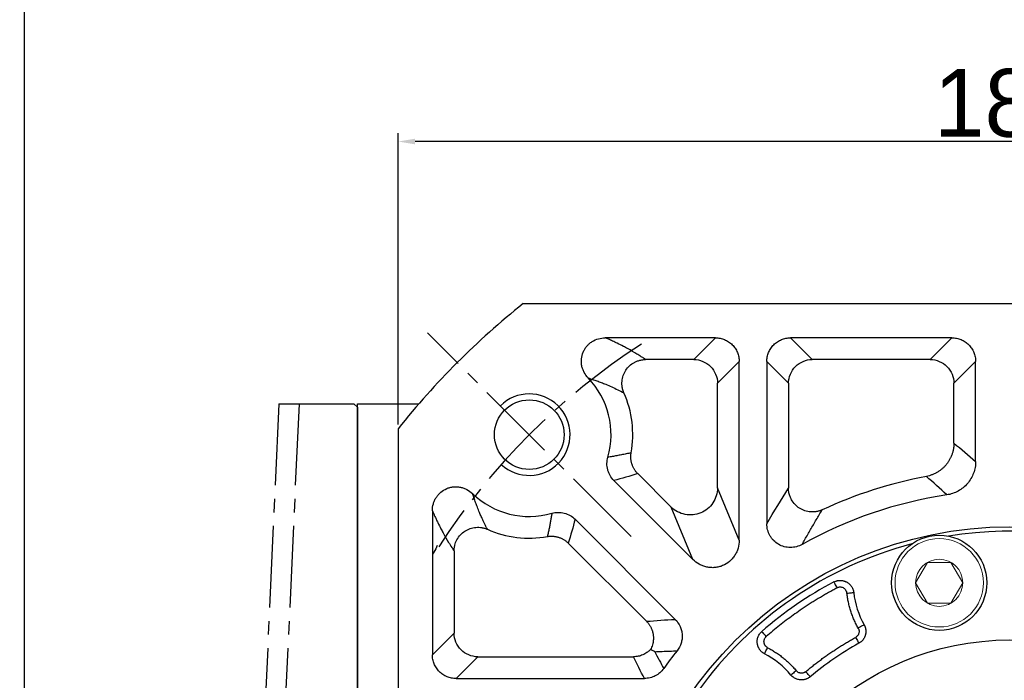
# Model space of a CAD drawing. Header units: millimetres. Extents: x 0 to 1244, y 0 to 880.
# Tile 5 of 14: x 73 to 218, y 496 to 594. Entities that reach past the tile are written whole.
import ezdxf

# ---------------------------------------------------------------- set-up
doc = ezdxf.new("R2010")
doc.units = ezdxf.units.MM
doc.linetypes.add('点画线', pattern=[18, 12, -2, 2, -2])
doc.layers.add('7中心线层', color=7, linetype='点画线')
doc.layers.add('标注线', color=7, linetype='Continuous')
for name, color, linetype, lineweight in [('图框_外框线', 7, 'Continuous', 18), ('尺寸线层', 3, 'Continuous', 18), ('粗实线', 7, 'Continuous', 40), ('细实线', 211, 'Continuous', 18)]:
    doc.layers.add(name, color=color, linetype=linetype, lineweight=lineweight)
doc.styles.add('工程字', font='gbenor.shx', dxfattribs={"bigfont": 'gbcbig.shx'})
doc.dimstyles.new('ISO-25', dxfattribs={"dimtxt": 2.5, "dimasz": 2.5, "dimexe": 1.25, "dimexo": 0.625, "dimtad": 1, "dimtxsty": 'Standard', "dimcen": 2.5, "dimadec": 0, "dimazin": 0, "dimtfac": 1, "dimtmove": 0, "dimatfit": 3, "dimfxl": 1, "dimarcsym": 0})
doc.dimstyles.new('ISO-25-1', dxfattribs={"dimtxt": 13, "dimasz": 6.5, "dimexe": 1.25, "dimexo": 1, "dimgap": 2, "dimtad": 1, "dimtoh": 1, "dimtxsty": '工程字', "dimcen": 2, "dimadec": 0, "dimazin": 0, "dimtfac": 1, "dimtmove": 0, "dimatfit": 3, "dimfxl": 1, "dimarcsym": 0})

# ---------------------------------------------------------------- blocks, each defined once
blk = doc.blocks.new('*D12')
at = {"layer": 'Defpoints', "color": 0}
for p in [(294.93, 527.12), (143.25, 396.76)]:
    blk.add_point(p, dxfattribs=at)
at = {"layer": '尺寸线层', "color": 0, "lineweight": -2}
for p, q in [((219.09, 459.94), (219.09, 463.94)), ((217.09, 461.94), (221.09, 461.94)), ((107.79, 366.28), (138.32, 392.52)), ((76.53, 366.28), (107.79, 366.28))]:
    blk.add_line(p, q, dxfattribs=at)
at = {"layer": '尺寸线层', "color": 0}
blk.add_solid([(139.03, 391.7), (137.62, 393.34), (143.25, 396.76)], dxfattribs=at)
at = {"layer": '尺寸线层', "color": 0, "insert": (91.16, 374.78), "char_height": 13, "attachment_point": 5, "style": '工程字'}
blk.add_mtext('∅200', dxfattribs=at)
blk = doc.blocks.new('*D13')
at = {"layer": 'Defpoints', "color": 0}
for p in [(298.9, 544.73), (139.28, 379.14)]:
    blk.add_point(p, dxfattribs=at)
at = {"layer": '尺寸线层', "color": 0, "lineweight": -2}
for p, q in [((317.82, 564.36), (303.41, 549.41)), ((349.08, 564.36), (317.82, 564.36)), ((219.09, 459.94), (219.09, 463.94)), ((217.09, 461.94), (221.09, 461.94))]:
    blk.add_line(p, q, dxfattribs=at)
at = {"layer": '尺寸线层', "color": 0}
blk.add_solid([(302.63, 550.17), (304.19, 548.66), (298.9, 544.73)], dxfattribs=at)
at = {"layer": '尺寸线层', "color": 0, "lineweight": 25, "insert": (334.45, 572.86), "char_height": 13, "attachment_point": 5, "style": '工程字'}
blk.add_mtext('∅230{}{{\\H0.7x;}{}}', dxfattribs=at)
blk = doc.blocks.new('*D14')
at = {"layer": 'Defpoints', "color": 0}
for p in [(129.09, 575.8), (129.09, 533.53), (309.09, 533.53)]:
    blk.add_point(p, dxfattribs=at)
at = {"layer": '尺寸线层', "color": 0, "lineweight": -2}
for p, q in [((129.09, 534.15), (129.09, 577.05)), ((309.09, 534.15), (309.09, 577.05)), ((306.59, 575.8), (131.59, 575.8))]:
    blk.add_line(p, q, dxfattribs=at)
at = {"layer": '尺寸线层', "color": 0}
for points in [[(131.59, 576.21), (131.59, 575.38), (129.09, 575.8)], [(306.59, 575.38), (306.59, 576.21), (309.09, 575.8)]]:
    blk.add_solid(points, dxfattribs=at)
at = {"layer": '尺寸线层', "color": 0, "insert": (219.09, 581.42), "char_height": 10, "attachment_point": 5}
blk.add_mtext('180', dxfattribs=at)

msp = doc.modelspace()

# ---------------------------------------------------------------- linework, layer by layer
msp.add_open_spline([(134.8285, 516.3209), (134.7015, 516.0056), (134.4825, 515.5949), (134.195, 515.1813), (134.1244, 515.0852)], degree=3, knots=[0, 0, 0, 0, 0.126149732, 0.164350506, 0.164350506, 0.164350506, 0.164350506])
at = {"layer": '7中心线层'}
for p, q in [((163.3669, 517.6619), (133.391, 547.6378)), ((111.5444, 537.1901), (104.6262, 386.6875)), ((114.5098, 537.1901), (107.5917, 386.6875))]:
    msp.add_line(p, q, dxfattribs=at)
msp.add_arc((219.0897, 461.9391), 100, 122.832642, 147.167358, dxfattribs=at)
at = {"layer": '图框_外框线', "color": 3, "lineweight": 25}
msp.add_lwpolyline([(74.0507, 14.8101), (1229.2418, 14.8101), (1229.2418, 864.9123), (74.0507, 864.9123)], close=True, dxfattribs=at)
at = {"layer": '标注线'}
for p, q in [((111.5444, 537.1901), (122.5891, 537.1901)), ((122.5891, 537.1901), (123.0891, 536.6901)), ((123.0891, 461.9391), (123.0891, 537.1888)), ((123.0891, 537.1888), (132.1271, 537.1888)), ((123.0891, 536.6901), (123.0891, 461.9391))]:
    msp.add_line(p, q, dxfattribs=at)
at = {"layer": '粗实线', "color": 0, "lineweight": 30}
for p, q in [((147.5006, 551.9391), (290.6788, 551.9391)), ((129.0897, 533.5282), (129.0897, 390.35))]:
    msp.add_line(p, q, dxfattribs=at)
for centre, radius in [((148.379, 532.6498), 5.125), ((219.0897, 461.9391), 57.15), ((208.6941, 510.8465), 7), ((219.0897, 461.9391), 40.5)]:
    msp.add_circle(centre, radius, dxfattribs=at)
for radius, start, end in [(115, 128.49995, 141.50005), (56.5, 35.800973, 99.199034), (56.5, 104.800972, 144.199032)]:
    msp.add_arc((219.0897, 461.9391), radius, start, end, dxfattribs=at)
at = {"layer": '细实线', "color": 0, "lineweight": -3}
for p, q in [((175.7723, 546.9044), (159.5692, 546.9044)), ((175.7723, 546.9044), (172.5806, 543.7127)), ((210.5634, 546.9044), (186.8247, 546.9044)), ((186.8247, 546.9044), (190.0164, 543.7127)), ((210.5634, 546.9044), (207.3718, 543.7127)), ((172.5806, 543.7127), (165.4971, 543.7127)), ((179.2637, 543.4129), (176.0721, 540.2213)), ((179.2637, 517.1044), (179.2637, 543.4129)), ((183.3333, 543.4129), (183.3333, 519.545)), ((183.3333, 543.4129), (186.5249, 540.2213)), ((207.3718, 543.7127), (190.0164, 543.7127)), ((214.0549, 543.4129), (210.8633, 540.2213)), ((214.0549, 528.7137), (214.0549, 543.4129)), ((176.0721, 524.8097), (176.0721, 540.2213)), ((186.5249, 540.2213), (186.5249, 524.7552)), ((210.8633, 531.4077), (210.8633, 540.2213)), ((160.8304, 525.9044), (172.452, 514.2829)), ((164.3361, 526.9124), (169.2603, 521.9881)), ((179.2637, 517.1044), (176.0721, 524.8097)), ((172.452, 514.2829), (169.2603, 521.9881)), ((134.1244, 521.4596), (134.1244, 500.2565)), ((169.8534, 505.4694), (155.1244, 520.1984)), ((165.6257, 505.1834), (154.1164, 516.6927)), ((137.316, 515.5317), (137.316, 503.4482)), ((134.1244, 500.2565), (137.316, 503.4482)), ((137.6159, 496.765), (140.8075, 499.9567)), ((140.8075, 499.9567), (163.6991, 499.9567)), ((137.6159, 496.765), (165.3194, 496.765))]:
    msp.add_line(p, q, dxfattribs=at)
at = {"layer": '细实线'}
for points in [[(205.2291, 510.8465), (206.9612, 513.8465), (210.427, 513.8465), (212.1591, 510.8465)], [(205.2291, 510.8465), (206.9612, 507.8465), (210.427, 507.8465), (212.1591, 510.8465)]]:
    msp.add_lwpolyline(points, dxfattribs=at)
at = {"layer": '细实线', "color": 0, "lineweight": -3, "flags": 128}
for points in [[(193.1935, 510.9689), (193.2045, 510.948), (193.2325, 510.895), (193.2764, 510.812), (193.3345, 510.7019), (193.4048, 510.5689), (193.4845, 510.4179), (193.5708, 510.2546), (193.6604, 510.0849)], [(195.1206, 509.3135), (195.3102, 509.3349), (195.4928, 509.3556), (195.6618, 509.3747), (195.8109, 509.3915), (195.9346, 509.4055), (196.0284, 509.4161), (196.0888, 509.4229), (196.1137, 509.4257)], [(197.646, 504.6639), (197.6241, 504.6517), (197.5711, 504.622), (197.4887, 504.5759), (197.38, 504.5151), (197.2491, 504.4419), (197.1008, 504.3588), (196.9404, 504.2691), (196.7738, 504.1759)], [(183.2547, 502.9333), (183.1284, 503.0778), (183.0069, 503.2169), (182.8945, 503.3454), (182.7955, 503.4587), (182.7136, 503.5524), (182.6518, 503.6231), (182.6123, 503.6682), (182.5968, 503.6859)], [(196.387, 502.8142), (196.4796, 502.6474), (196.5689, 502.4867), (196.6514, 502.338), (196.7243, 502.2069), (196.7847, 502.0981), (196.8306, 502.0155), (196.8601, 501.9624), (196.8722, 501.9405)], [(182.991, 500.4067), (183.0025, 500.4289), (183.0306, 500.4829), (183.0741, 500.5667), (183.1314, 500.6772), (183.2006, 500.8103), (183.2789, 500.9612), (183.3636, 501.1243), (183.4516, 501.2936)], [(187.6555, 497.909), (187.5089, 497.787), (187.3676, 497.6694), (187.2369, 497.5606), (187.1216, 497.4647), (187.0259, 497.385), (186.9533, 497.3247), (186.9066, 497.2857), (186.8873, 497.2697)], [(189.7072, 497.0161), (189.6911, 497.0353), (189.6521, 497.0819), (189.5914, 497.1543), (189.5115, 497.2497), (189.4152, 497.3647), (189.306, 497.495), (189.188, 497.6359), (189.0654, 497.7822)]]:
    msp.add_lwpolyline(points, dxfattribs=at)
at = {"layer": '细实线'}
for radius in [6.5, 3.465]:
    msp.add_circle((208.6941, 510.8465), radius, dxfattribs=at)
at = {"layer": '细实线', "color": 0, "lineweight": -3}
for centre, radius, start, end in [((148.379, 532.6498), 12.0348, 343.973934, 43.880907), ((148.379, 532.6498), 15.2264, 349.915856, 23.860062), ((219.0897, 461.9391), 65.7264, 100.770049, 114.836217), ((148.379, 532.6498), 12.0348, 226.113509, 286.026041), ((219.0897, 461.9391), 62.5348, 98.536128, 119.253077), ((148.379, 532.6498), 15.2264, 246.14091, 280.084121), ((219.0897, 461.9391), 55.4484, 117.841768, 131.158238), ((208.6941, 510.8465), 12.6604, 186.443678, 209.23162), ((219.0897, 461.9391), 45.7572, 119.048523, 129.951483), ((219.0897, 461.9391), 62.5348, 141.545288, 144.525837), ((177.1561, 489.1711), 12.6604, 39.768384, 62.556326)]:
    msp.add_arc(centre, radius, start, end, dxfattribs=at)
at = {"layer": '细实线', "color": 0, "lineweight": -2}
msp.add_arc((148.379, 532.6498), 6, 226.719135, 134.999945, dxfattribs=at)
at = {"layer": '细实线', "color": 0, "lineweight": -3}
for points, knots in [([(157.0537, 540.9916), (156.8136, 541.2396), (156.6133, 541.5148), (156.3729, 541.969), (156.303, 542.1279), (156.1885, 542.4497), (156.1431, 542.6138), (156.0765, 542.9482), (156.0551, 543.1199), (156.0383, 543.4635), (156.0427, 543.6341), (156.0939, 544.1426), (156.1808, 544.4819), (156.381, 544.9529), (156.4592, 545.1046), (156.6393, 545.397), (156.7415, 545.5376), (156.9625, 545.7983), (157.0822, 545.9198), (157.3397, 546.145), (157.4787, 546.2494), (157.9114, 546.5272), (158.2245, 546.6687), (158.886, 546.8591), (159.2239, 546.9057), (159.5692, 546.9044)], [0, 0, 0, 0, 0.125, 0.125, 0.1875, 0.1875, 0.25, 0.25, 0.3125, 0.3125, 0.375, 0.375, 0.5, 0.5, 0.5625, 0.5625, 0.625, 0.625, 0.6875, 0.6875, 0.75, 0.75, 0.875, 0.875, 1, 1, 1, 1]), ([(165.4971, 543.7128), (165.3889, 543.783), (165.1436, 543.9422), (164.7237, 544.2088), (163.9754, 544.6717), (163.1433, 545.1573), (162.1539, 545.6893), (161.4151, 546.0641), (160.6755, 546.4153), (160.09, 546.6804), (159.7269, 546.8365), (159.5692, 546.9044)], [0, 0, 0, 0, 0.06585397, 0.14919111, 0.25001226, 0.5000169, 0.60504486, 0.75000244, 0.85259392, 0.93592369, 1, 1, 1, 1]), ([(175.7723, 546.9044), (176.003, 546.9047), (176.2299, 546.8827), (176.6764, 546.7952), (176.8983, 546.7288), (177.3218, 546.5545), (177.5226, 546.4477), (177.9025, 546.1949), (178.0825, 546.0475), (178.405, 545.7253), (178.5496, 545.5494), (178.8047, 545.1675), (178.913, 544.964), (179.0865, 544.5434), (179.1531, 544.3234), (179.242, 543.8719), (179.2641, 543.6436), (179.2637, 543.4129)], [0, 0, 0, 0, 0.125, 0.125, 0.25, 0.25, 0.375, 0.375, 0.5, 0.5, 0.625, 0.625, 0.75, 0.75, 0.875, 0.875, 1, 1, 1, 1]), ([(183.3333, 543.4129), (183.3329, 543.6436), (183.355, 543.8705), (183.4424, 544.317), (183.5089, 544.5389), (183.6831, 544.9624), (183.7899, 545.1632), (184.0427, 545.5431), (184.1902, 545.7231), (184.5124, 546.0456), (184.6882, 546.1902), (185.0701, 546.4453), (185.2737, 546.5537), (185.6943, 546.7272), (185.9142, 546.7937), (186.3658, 546.8827), (186.594, 546.9047), (186.8247, 546.9044)], [0, 0, 0, 0, 0.125, 0.125, 0.25, 0.25, 0.375, 0.375, 0.5, 0.5, 0.625, 0.625, 0.75, 0.75, 0.875, 0.875, 1, 1, 1, 1]), ([(210.5634, 546.9044), (210.7941, 546.9047), (211.021, 546.8827), (211.4675, 546.7952), (211.6895, 546.7288), (212.1129, 546.5545), (212.3137, 546.4477), (212.6937, 546.1949), (212.8736, 546.0475), (213.1961, 545.7253), (213.3407, 545.5494), (213.5959, 545.1675), (213.7042, 544.964), (213.8777, 544.5434), (213.9442, 544.3234), (214.0332, 543.8718), (214.0552, 543.6436), (214.0549, 543.4129)], [0, 0, 0, 0, 0.125, 0.125, 0.25, 0.25, 0.375, 0.375, 0.5, 0.5, 0.625, 0.625, 0.75, 0.75, 0.875, 0.875, 1, 1, 1, 1]), ([(162.3041, 538.809), (162.2857, 538.8525), (162.2485, 538.9405), (162.199, 539.0767), (162.1549, 539.2141), (162.1037, 539.4009), (162.0152, 539.824), (161.9873, 540.5095), (162.1686, 541.3637), (162.5507, 542.1419), (163.1084, 542.8054), (163.6947, 543.2282), (164.2219, 543.4756), (164.5917, 543.5966), (164.9293, 543.6678), (165.216, 543.7051), (165.4047, 543.7102), (165.4971, 543.7128)], [0, 0, 0, 0, 0.02053089, 0.04150111, 0.06290655, 0.08314183, 0.12555981, 0.25040648, 0.37748416, 0.50035896, 0.62252564, 0.74972979, 0.81018156, 0.87471606, 0.91806169, 0.95983954, 1, 1, 1, 1]), ([(172.5806, 543.7128), (173.4963, 543.7102), (174.4006, 543.3331), (175.6924, 542.0412), (176.0696, 541.137), (176.0721, 540.2213)], [0, 0, 0, 0, 0.5, 0.5, 1, 1, 1, 1]), ([(186.5249, 540.2213), (186.5274, 541.137), (186.9046, 542.0412), (188.1964, 543.3331), (189.1007, 543.7102), (190.0164, 543.7127)], [0, 0, 0, 0, 0.5, 0.5, 1, 1, 1, 1]), ([(207.3718, 543.7127), (208.2875, 543.7102), (209.1917, 543.3331), (210.4836, 542.0412), (210.8607, 541.137), (210.8633, 540.2213)], [0, 0, 0, 0, 0.5, 0.5, 1, 1, 1, 1]), ([(157.0538, 540.9923), (157.16, 540.9589), (157.3754, 540.8911), (157.693, 540.786), (158.0127, 540.6763), (158.3337, 540.562), (158.6562, 540.443), (158.9801, 540.3193), (159.3055, 540.1909), (159.8246, 539.9792), (160.5339, 539.6722), (161.4268, 539.2564), (162.0058, 538.9611), (162.3041, 538.809)], [0, 0, 0, 0, 0.05093597, 0.10339114, 0.15736615, 0.21286158, 0.26987793, 0.32841569, 0.38847527, 0.45005706, 0.62191229, 0.80522504, 1, 1, 1, 1]), ([(210.8633, 531.4077), (210.8622, 531.3328), (210.86, 531.1829), (210.8439, 530.9586), (210.8185, 530.7354), (210.7829, 530.514), (210.7378, 530.2952), (210.6831, 530.0797), (210.6194, 529.8681), (210.5469, 529.6611), (210.4662, 529.4593), (210.3777, 529.2631), (210.282, 529.0731), (210.1797, 528.8896), (210.0712, 528.713), (209.9574, 528.5436), (209.8387, 528.3816), (209.6735, 528.174), (209.4493, 527.9243), (209.1511, 527.642), (208.8216, 527.3784), (208.4627, 527.1385), (208.0776, 526.9269), (207.6702, 526.7487), (207.246, 526.6038), (206.9538, 526.5398), (206.8075, 526.5078)], [0, 0, 0, 0, 0.03261277, 0.06524058, 0.09784024, 0.13036843, 0.162782, 0.1950383, 0.22709545, 0.25891263, 0.29045033, 0.32167061, 0.3525373, 0.38301617, 0.41307512, 0.44268428, 0.47181608, 0.50044535, 0.55810838, 0.61767246, 0.67890889, 0.74155369, 0.80531207, 0.8698646, 0.93487517, 1, 1, 1, 1]), ([(160.8304, 525.9044), (160.6098, 526.1248), (160.423, 526.3693), (160.1925, 526.7713), (160.1238, 526.9122), (160.0072, 527.1986), (159.9588, 527.3447), (159.8432, 527.7913), (159.8057, 528.1043), (159.8145, 528.72), (159.8598, 529.0276), (159.946, 529.3273)], [0, 0, 0, 0, 0.25, 0.25, 0.375, 0.375, 0.5, 0.5, 0.75, 0.75, 1, 1, 1, 1]), ([(163.3701, 529.9838), (163.1289, 529.9294), (162.6542, 529.8226), (161.949, 529.677), (161.2639, 529.5459), (160.5992, 529.4287), (160.1611, 529.3607), (159.946, 529.3273)], [0, 0, 0, 0, 0.21380709, 0.42071078, 0.62071091, 0.81380736, 1, 1, 1, 1]), ([(164.3361, 526.9124), (164.2919, 526.9581), (164.2031, 527.05), (164.079, 527.1977), (163.9616, 527.3532), (163.8522, 527.5166), (163.7515, 527.6871), (163.6601, 527.8641), (163.5787, 528.0468), (163.5076, 528.2343), (163.4474, 528.4257), (163.3983, 528.6201), (163.3606, 528.8165), (163.3342, 529.014), (163.3192, 529.2114), (163.3154, 529.408), (163.3227, 529.6027), (163.3399, 529.7948), (163.3601, 529.921), (163.3701, 529.9838)], [0, 0, 0, 0, 0.05696402, 0.11460567, 0.17284781, 0.23160794, 0.29079876, 0.35032891, 0.41010375, 0.47002625, 0.5299979, 0.58991973, 0.64969323, 0.70922137, 0.76840951, 0.82716629, 0.88540441, 0.94304136, 1, 1, 1, 1]), ([(214.0549, 528.7137), (214.0552, 528.4154), (214.0291, 528.1216), (213.9261, 527.5426), (213.8487, 527.256), (213.6424, 526.6978), (213.5158, 526.4318), (213.2173, 525.9248), (213.0437, 525.682), (212.6565, 525.2322), (212.4452, 525.0271), (211.9882, 524.6559), (211.7397, 524.4884), (211.221, 524.2028), (210.9516, 524.0845), (210.3933, 523.8957), (210.1025, 523.8252), (209.8074, 523.7812)], [0, 0, 0, 0, 0.125, 0.125, 0.25, 0.25, 0.375, 0.375, 0.5, 0.5, 0.625, 0.625, 0.75, 0.75, 0.875, 0.875, 1, 1, 1, 1]), ([(134.1244, 521.4596), (134.1231, 521.8048), (134.1697, 522.1419), (134.3115, 522.6358), (134.3713, 522.7988), (134.5119, 523.11), (134.5931, 523.2596), (134.777, 523.5467), (134.8808, 523.6853), (135.1068, 523.9444), (135.2283, 524.0642), (135.6177, 524.395), (135.9155, 524.5792), (136.3862, 524.7799), (136.5477, 524.8349), (136.8802, 524.9208), (137.0512, 524.9513), (137.3912, 524.9859), (137.5616, 524.9905), (137.9033, 524.9742), (138.0759, 524.9531), (138.412, 524.8865), (138.5763, 524.8412), (138.8979, 524.727), (139.056, 524.6577), (139.5123, 524.4168), (139.7881, 524.2162), (140.0361, 523.9762)], [0, 0, 0, 0, 0.125, 0.125, 0.1875, 0.1875, 0.25, 0.25, 0.3125, 0.3125, 0.375, 0.375, 0.5, 0.5, 0.5625, 0.5625, 0.625, 0.625, 0.6875, 0.6875, 0.75, 0.75, 0.8125, 0.8125, 0.875, 0.875, 1, 1, 1, 1]), ([(176.0721, 524.8097), (176.0676, 524.0274), (175.8277, 523.2494), (174.9556, 521.9522), (174.3251, 521.4363), (172.881, 520.8381), (172.0703, 520.7571), (170.5364, 521.0577), (169.8167, 521.4382), (169.2603, 521.9881)], [0, 0, 0, 0, 0.25, 0.25, 0.5, 0.5, 0.75, 0.75, 1, 1, 1, 1]), ([(191.4829, 521.5866), (191.4266, 521.5619), (191.3151, 521.5129), (191.1449, 521.4513), (190.9759, 521.399), (190.8088, 521.3565), (190.645, 521.3232), (190.4857, 521.2985), (190.3318, 521.2817), (190.1842, 521.2721), (190.0438, 521.2687), (189.9113, 521.2707), (189.5311, 521.2903), (188.9134, 521.4129), (188.1242, 521.7899), (187.4494, 522.3472), (187.0559, 522.8863), (186.847, 523.2974), (186.7456, 523.5376), (186.6556, 523.8076), (186.5844, 524.1045), (186.5355, 524.4233), (186.5285, 524.6431), (186.5249, 524.7552)], [0, 0, 0, 0, 0.02645106, 0.05243319, 0.07784644, 0.10259404, 0.12658346, 0.14972737, 0.17194436, 0.19315946, 0.21330445, 0.23231806, 0.25014584, 0.37702191, 0.49967075, 0.62235843, 0.74946186, 0.78308309, 0.82055205, 0.86147857, 0.90539565, 0.95176662, 1, 1, 1, 1]), ([(142.2201, 518.7246), (142.1462, 518.868), (142.0042, 519.1436), (141.8027, 519.5512), (141.6201, 519.932), (141.456, 520.2852), (141.3099, 520.6089), (141.1813, 520.9017), (141.0699, 521.1618), (140.8996, 521.5681), (140.6811, 522.1125), (140.427, 522.7979), (140.2162, 523.4075), (140.0921, 523.7992), (140.0361, 523.9762)], [0, 0, 0, 0, 0.09421091, 0.18114122, 0.26079307, 0.33316884, 0.39827098, 0.45610193, 0.50666399, 0.54995931, 0.68972449, 0.81131049, 0.91473141, 1, 1, 1, 1]), ([(188.5309, 516.4988), (188.6657, 516.7411), (188.9371, 517.2288), (189.3473, 517.9539), (189.7633, 518.6802), (190.185, 519.407), (190.6124, 520.1343), (191.0456, 520.8627), (191.3365, 521.3444), (191.4829, 521.5866)], [0, 0, 0, 0, 0.1375627, 0.27688981, 0.4179816, 0.56083829, 0.70546011, 0.85184728, 1, 1, 1, 1]), ([(134.1244, 521.4596), (134.1738, 521.3444), (134.2838, 521.088), (134.4658, 520.6787), (134.6815, 520.2093), (134.991, 519.562), (135.34, 518.874), (135.8719, 517.8847), (136.4038, 516.9738), (136.937, 516.1172), (137.2037, 515.7052), (137.316, 515.5317)], [0, 0, 0, 0, 0.04664898, 0.10386873, 0.17165388, 0.25000131, 0.39539044, 0.4999861, 0.74998857, 0.89465495, 1, 1, 1, 1]), ([(151.7015, 521.0828), (151.6739, 520.9041), (151.6179, 520.5411), (151.5233, 519.9914), (151.4193, 519.4274), (151.3047, 518.8496), (151.1804, 518.2578), (151.0905, 517.8602), (151.045, 517.6587)], [0, 0, 0, 0, 0.1546811, 0.31415652, 0.4784262, 0.64749006, 0.82134803, 1, 1, 1, 1]), ([(151.7015, 521.0828), (152.0012, 521.169), (152.3055, 521.214), (152.7689, 521.2209), (152.9255, 521.2128), (153.2325, 521.1761), (153.3837, 521.1476), (153.8304, 521.0324), (154.1225, 520.9136), (154.6568, 520.6076), (154.904, 520.419), (155.1244, 520.1984)], [0, 0, 0, 0, 0.25, 0.25, 0.375, 0.375, 0.5, 0.5, 0.75, 0.75, 1, 1, 1, 1]), ([(137.316, 515.5317), (137.317, 515.5867), (137.319, 515.6982), (137.3323, 515.867), (137.3538, 516.039), (137.3846, 516.2136), (137.4409, 516.4586), (137.5469, 516.7913), (137.791, 517.3207), (138.2241, 517.9213), (138.888, 518.4787), (139.6658, 518.8605), (140.3813, 519.0119), (140.9639, 519.0236), (141.2879, 518.9899), (141.4981, 518.9517), (141.6394, 518.9219), (141.819, 518.8745), (142.0251, 518.8067), (142.1583, 518.7506), (142.2201, 518.7246)], [0, 0, 0, 0, 0.02390358, 0.04839624, 0.07347045, 0.09911551, 0.12531726, 0.18250198, 0.25024601, 0.37750819, 0.49984728, 0.62234159, 0.74944872, 0.81324305, 0.87455908, 0.89035172, 0.905945, 0.93735715, 0.97096901, 1, 1, 1, 1]), ([(188.5309, 516.4988), (188.2639, 516.3484), (187.9837, 516.2349), (187.5439, 516.1189), (187.3929, 516.0893), (187.091, 516.0505), (186.94, 516.041), (186.6379, 516.0416), (186.4869, 516.0518), (186.1846, 516.0923), (186.0339, 516.1229), (185.5951, 516.2425), (185.3142, 516.3603), (184.7864, 516.6694), (184.5477, 516.8552), (184.2273, 517.1806), (184.1267, 517.2974), (183.9442, 517.5401), (183.8615, 517.6667), (183.6384, 518.0619), (183.5228, 518.3493), (183.3711, 518.9349), (183.3325, 519.2385), (183.3333, 519.545)], [0, 0, 0, 0, 0.125, 0.125, 0.1875, 0.1875, 0.25, 0.25, 0.3125, 0.3125, 0.375, 0.375, 0.5, 0.5, 0.625, 0.625, 0.6875, 0.6875, 0.75, 0.75, 0.875, 0.875, 1, 1, 1, 1]), ([(151.045, 517.6587), (151.1078, 517.6687), (151.234, 517.6889), (151.4261, 517.7061), (151.6208, 517.7134), (151.8174, 517.7096), (152.0148, 517.6946), (152.2123, 517.6682), (152.4087, 517.6305), (152.6031, 517.5814), (152.7945, 517.5212), (152.982, 517.4502), (153.1647, 517.3687), (153.3417, 517.2773), (153.5122, 517.1766), (153.6756, 517.0672), (153.8311, 516.9498), (153.9788, 516.8257), (154.0707, 516.7369), (154.1164, 516.6927)], [0, 0, 0, 0, 0.0569585, 0.11459532, 0.17283332, 0.23159, 0.29077806, 0.35030614, 0.4100796, 0.47000141, 0.52997306, 0.58989557, 0.64967045, 0.70920066, 0.76839156, 0.82715179, 0.88539405, 0.94303583, 1, 1, 1, 1]), ([(179.2637, 517.1044), (179.2651, 516.7066), (179.2109, 516.3181), (179.046, 515.7491), (178.9764, 515.5615), (178.8129, 515.2036), (178.7186, 515.0316), (178.5049, 514.7017), (178.3842, 514.5425), (178.1219, 514.2459), (177.981, 514.1089), (177.5293, 513.7311), (177.1841, 513.5219), (176.6396, 513.2961), (176.4528, 513.2346), (176.068, 513.1398), (175.871, 513.107), (175.479, 513.0718), (175.2826, 513.069), (174.8886, 513.0929), (174.6901, 513.1201), (174.3044, 513.2022), (174.1158, 513.2572), (173.747, 513.3947), (173.5654, 513.4779), (173.0456, 513.764), (172.7323, 514.0006), (172.4519, 514.2829)], [0, 0, 0, 0, 0.125, 0.125, 0.1875, 0.1875, 0.25, 0.25, 0.3125, 0.3125, 0.375, 0.375, 0.5, 0.5, 0.5625, 0.5625, 0.625, 0.625, 0.6875, 0.6875, 0.75, 0.75, 0.8125, 0.8125, 0.875, 0.875, 1, 1, 1, 1]), ([(193.6604, 510.0849), (193.4534, 509.9746), (193.0396, 509.7541), (192.4246, 509.4133), (191.8139, 509.0652), (191.2079, 508.7093), (190.6067, 508.3455), (190.0101, 507.9741), (189.4182, 507.5948), (188.8311, 507.2077), (188.0935, 506.7078), (187.212, 506.0868), (186.1946, 505.3342), (185.1957, 504.558), (184.2134, 503.7601), (183.5744, 503.209), (183.2547, 502.9333)], [0, 0, 0, 0, 0.05559496, 0.11115855, 0.16670003, 0.22222868, 0.27775375, 0.33328454, 0.38883031, 0.44440032, 0.50000384, 0.60005023, 0.70001895, 0.79996409, 0.89993975, 1, 1, 1, 1]), ([(193.1935, 510.9689), (193.2371, 510.9907), (193.3244, 511.0344), (193.4609, 511.0875), (193.6001, 511.1311), (193.7412, 511.1641), (193.8824, 511.1865), (194.0226, 511.1987), (194.1603, 511.201), (194.2942, 511.1942), (194.4234, 511.179), (194.5469, 511.1564), (194.664, 511.1274), (194.7741, 511.0931), (194.8769, 511.0547), (194.9722, 511.0131), (195.0947, 510.9521), (195.2465, 510.8615), (195.4243, 510.7273), (195.5947, 510.565), (195.7508, 510.3754), (195.8864, 510.1615), (195.9948, 509.9279), (196.075, 509.6812), (196.1008, 509.5107), (196.1137, 509.4257)], [0, 0, 0, 0, 0.03765928, 0.07537156, 0.11296922, 0.15028243, 0.18714265, 0.22338602, 0.25885647, 0.29340846, 0.32690905, 0.35923948, 0.39029609, 0.41999057, 0.44824977, 0.47501496, 0.50024085, 0.55390644, 0.61128664, 0.67192376, 0.73522858, 0.80049571, 0.86693422, 0.93371083, 1, 1, 1, 1]), ([(195.1206, 509.3135), (195.1161, 509.3459), (195.1071, 509.4103), (195.0819, 509.5042), (195.0484, 509.5949), (195.0057, 509.6821), (194.9294, 509.8062), (194.8006, 509.9546), (194.5993, 510.0933), (194.3711, 510.1819), (194.1545, 510.2072), (193.9659, 510.1923), (193.8072, 510.1543), (193.7096, 510.1082), (193.6604, 510.0849)], [0, 0, 0, 0, 0.05054314, 0.10035771, 0.14992273, 0.1997244, 0.2502421, 0.37495085, 0.49993683, 0.62455354, 0.74960803, 0.83339172, 0.91610675, 1, 1, 1, 1]), ([(196.7738, 504.1759), (196.7192, 504.2753), (196.6099, 504.4738), (196.4556, 504.7764), (196.3084, 505.0822), (196.1692, 505.3914), (196.0376, 505.704), (195.9139, 506.02), (195.7978, 506.3393), (195.6537, 506.7691), (195.4934, 507.3123), (195.3346, 507.9724), (195.2065, 508.6394), (195.1493, 509.0886), (195.1206, 509.3135)], [0, 0, 0, 0, 0.06262688, 0.12514083, 0.18758042, 0.24998437, 0.31239147, 0.3748405, 0.43737016, 0.500019, 0.62515049, 0.74998437, 0.87483084, 1, 1, 1, 1]), ([(165.6257, 505.1834), (165.6678, 505.1399), (165.7518, 505.0529), (165.8689, 504.9145), (165.9789, 504.7711), (166.0808, 504.6228), (166.1743, 504.4705), (166.2592, 504.315), (166.3354, 504.1571), (166.4028, 503.9976), (166.4615, 503.8372), (166.5115, 503.6768), (166.5531, 503.517), (166.5865, 503.3585), (166.6339, 503.069), (166.6595, 502.6398), (166.6087, 502.1372), (166.5043, 501.7075), (166.3793, 501.3531), (166.2667, 501.133), (166.2111, 501.0243)], [0, 0, 0, 0, 0.04033105, 0.08061623, 0.12078046, 0.16074903, 0.20044829, 0.23980638, 0.27875385, 0.31722422, 0.35515451, 0.39248569, 0.42916298, 0.46513618, 0.50035979, 0.62452333, 0.75028108, 0.83535989, 0.91873686, 1, 1, 1, 1]), ([(169.8534, 505.4694), (170.1547, 505.1682), (170.401, 504.8117), (170.6624, 504.2298), (170.7319, 504.0271), (170.8317, 503.6175), (170.8627, 503.4098), (170.8866, 502.9885), (170.8791, 502.7741), (170.8259, 502.3567), (170.7807, 502.1515), (170.5882, 501.5466), (170.3837, 501.1628), (170.1187, 500.8292)], [0, 0, 0, 0, 0.25, 0.25, 0.375, 0.375, 0.5, 0.5, 0.625, 0.625, 0.75, 0.75, 1, 1, 1, 1]), ([(196.7738, 504.1759), (196.7881, 504.1487), (196.8173, 504.0932), (196.8517, 504.0031), (196.8788, 503.9062), (196.9028, 503.7658), (196.9037, 503.5986), (196.8672, 503.4098), (196.7994, 503.2337), (196.6926, 503.0662), (196.5529, 502.9189), (196.4416, 502.8487), (196.387, 502.8142)], [0, 0, 0, 0, 0.05857868, 0.11976588, 0.18368661, 0.25048746, 0.3913385, 0.49997599, 0.61609066, 0.74956858, 0.87697948, 1, 1, 1, 1]), ([(197.646, 504.6639), (197.6677, 504.6232), (197.7111, 504.5416), (197.7653, 504.4141), (197.8111, 504.2837), (197.8474, 504.1512), (197.8743, 504.0178), (197.8919, 503.8846), (197.9005, 503.7526), (197.9004, 503.6229), (197.8921, 503.4964), (197.8764, 503.3739), (197.854, 503.256), (197.8153, 503.103), (197.7489, 502.9126), (197.6382, 502.6879), (197.4935, 502.4697), (197.3152, 502.2669), (197.1086, 502.0846), (196.9511, 501.9886), (196.8722, 501.9405)], [0, 0, 0, 0, 0.04405044, 0.08813536, 0.13210632, 0.17581464, 0.219114, 0.26186283, 0.30392658, 0.34517958, 0.38550667, 0.4248043, 0.46298134, 0.49995936, 0.57524351, 0.65494966, 0.73829934, 0.82433361, 0.91195652, 1, 1, 1, 1]), ([(140.8075, 499.9567), (139.8918, 499.9592), (138.9876, 500.3364), (137.6957, 501.6282), (137.3186, 502.5325), (137.316, 503.4482)], [0, 0, 0, 0, 0.5, 0.5, 1, 1, 1, 1]), ([(182.991, 500.4067), (182.948, 500.4302), (182.8619, 500.4774), (182.7393, 500.5602), (182.6225, 500.6515), (182.5129, 500.7512), (182.4115, 500.8582), (182.3191, 500.9714), (182.2362, 501.0893), (182.1633, 501.2107), (182.1004, 501.3343), (182.0475, 501.4586), (182.0042, 501.5825), (181.9703, 501.7047), (181.9449, 501.8242), (181.9237, 501.9654), (181.9112, 502.1369), (181.9169, 502.3458), (181.9478, 502.5712), (182.0091, 502.8072), (182.1044, 503.0461), (182.2352, 503.2784), (182.3978, 503.4973), (182.5304, 503.623), (182.5968, 503.6859)], [0, 0, 0, 0, 0.03780133, 0.07587395, 0.11406859, 0.15223052, 0.1902026, 0.22782843, 0.26495555, 0.30143824, 0.33714013, 0.37193627, 0.40571469, 0.43837735, 0.46984066, 0.50003539, 0.54860336, 0.60242425, 0.66107933, 0.72396728, 0.79030212, 0.85913541, 0.92940428, 1, 1, 1, 1]), ([(183.4516, 501.2936), (183.4232, 501.3095), (183.3665, 501.341), (183.288, 501.3988), (183.2152, 501.4631), (183.1488, 501.5341), (183.0926, 501.6061), (183.0319, 501.7018), (182.962, 501.8485), (182.8906, 502.1373), (182.9248, 502.4142), (183.0196, 502.6358), (183.0871, 502.7518), (183.1739, 502.859), (183.2337, 502.914), (183.2547, 502.9333)], [0, 0, 0, 0, 0.05027651, 0.10042159, 0.15051433, 0.2005951, 0.25067732, 0.29173374, 0.3759917, 0.50095473, 0.74896655, 0.78749237, 0.87426367, 0.95581574, 1, 1, 1, 1]), ([(189.0654, 497.7822), (189.2414, 497.9283), (189.593, 498.2204), (190.1282, 498.6484), (190.6686, 499.0687), (191.2148, 499.4806), (191.7667, 499.8843), (192.3243, 500.2797), (192.8875, 500.6668), (193.4565, 501.0456), (194.0311, 501.4162), (194.6114, 501.7785), (195.1975, 502.1324), (195.7889, 502.4787), (196.1875, 502.7023), (196.387, 502.8142)], [0, 0, 0, 0, 0.07710479, 0.1541188, 0.23105848, 0.30794028, 0.38478072, 0.46159633, 0.53840367, 0.61521928, 0.69205972, 0.76894152, 0.8458812, 0.92289521, 1, 1, 1, 1]), ([(183.4516, 501.2936), (183.5519, 501.2406), (183.7522, 501.1348), (184.0475, 500.9667), (184.3384, 500.7921), (184.6246, 500.6102), (184.9062, 500.4213), (185.1833, 500.2253), (185.4557, 500.0221), (185.8123, 499.7422), (186.2446, 499.3764), (186.74, 498.9121), (187.2134, 498.4251), (187.508, 498.0812), (187.6555, 497.909)], [0, 0, 0, 0, 0.06262688, 0.12514083, 0.18758042, 0.24998437, 0.31239147, 0.3748405, 0.43737016, 0.500019, 0.62515049, 0.74998437, 0.87483084, 1, 1, 1, 1]), ([(137.6159, 496.765), (137.3852, 496.7647), (137.1583, 496.7868), (136.7118, 496.8742), (136.4899, 496.9407), (136.0664, 497.1149), (135.8656, 497.2217), (135.4857, 497.4745), (135.3057, 497.622), (134.9832, 497.9442), (134.8386, 498.12), (134.5835, 498.5019), (134.4751, 498.7055), (134.3016, 499.126), (134.2351, 499.346), (134.1461, 499.7976), (134.1241, 500.0258), (134.1244, 500.2565)], [0, 0, 0, 0, 0.125, 0.125, 0.25, 0.25, 0.375, 0.375, 0.5, 0.5, 0.625, 0.625, 0.75, 0.75, 0.875, 0.875, 1, 1, 1, 1]), ([(166.2111, 501.0243), (166.2042, 501.0171), (166.1778, 500.9897), (166.1176, 500.9302), (166.0156, 500.835), (165.8663, 500.7089), (165.6527, 500.5504), (165.3824, 500.3839), (165.0694, 500.2319), (164.7434, 500.1115), (164.405, 500.024), (164.0551, 499.9677), (163.818, 499.9603), (163.6991, 499.9567)], [0, 0, 0, 0, 0.01071435, 0.04080696, 0.09050101, 0.16008406, 0.24982721, 0.37496924, 0.4991962, 0.62160574, 0.74635283, 0.87273459, 1, 1, 1, 1]), ([(166.838, 500.7009), (167.2055, 500.7178), (167.9356, 500.7515), (169.0291, 500.7943), (169.7571, 500.8177), (170.1187, 500.8292)], [0, 0, 0, 0, 0.337832, 0.67116532, 1, 1, 1, 1]), ([(166.838, 500.7009), (167.0587, 500.2853), (167.4963, 499.4613), (167.9419, 498.6383), (168.1628, 498.2303)], [0, 0, 0, 0, 0.50426457, 1, 1, 1, 1]), ([(168.1628, 498.2303), (168.0008, 498.0027), (167.8152, 497.7988), (167.3984, 497.4368), (167.165, 497.2787), (166.6753, 497.0261), (166.4141, 496.9285), (165.8735, 496.7977), (165.5987, 496.7649), (165.3194, 496.765)], [0, 0, 0, 0, 0.25, 0.25, 0.5, 0.5, 0.75, 0.75, 1, 1, 1, 1]), ([(189.7072, 497.0161), (189.6712, 496.9872), (189.5992, 496.9294), (189.484, 496.8524), (189.3644, 496.7832), (189.241, 496.7229), (189.115, 496.6717), (188.9874, 496.6296), (188.8594, 496.5966), (188.7319, 496.5725), (188.606, 496.5571), (188.4827, 496.5497), (188.3626, 496.5498), (188.205, 496.5593), (188.0055, 496.5892), (187.7642, 496.6562), (187.5228, 496.7578), (187.2904, 496.8952), (187.0729, 497.0644), (186.9493, 497.2012), (186.8873, 497.2697)], [0, 0, 0, 0, 0.04402606, 0.08808988, 0.13204352, 0.17573877, 0.21902966, 0.26177497, 0.30384037, 0.34510038, 0.3854399, 0.42475543, 0.46295577, 0.49996242, 0.57524638, 0.65495231, 0.7383017, 0.82433553, 0.9119577, 1, 1, 1, 1]), ([(189.0654, 497.7822), (189.0454, 497.7661), (189.0015, 497.731), (188.9245, 497.6816), (188.8308, 497.6332), (188.6859, 497.5782), (188.5164, 497.5469), (188.3307, 497.549), (188.1509, 497.5803), (187.9807, 497.6456), (187.8363, 497.7359), (187.7348, 497.8199), (187.6806, 497.8808), (187.6555, 497.909)], [0, 0, 0, 0, 0.04909952, 0.10724979, 0.17430161, 0.25023161, 0.40250846, 0.49985888, 0.60367573, 0.74952735, 0.84444715, 0.92793287, 1, 1, 1, 1])]:
    msp.add_open_spline(points, degree=3, knots=knots, dxfattribs=at)
for points in [[(210.8633, 531.4077), (211.9272, 530.5271), (212.9911, 529.6298), (214.0549, 528.7137)], [(164.3361, 526.9124), (163.1914, 526.5524), (162.0259, 526.2133), (160.8304, 525.9044)], [(209.8074, 523.7812), (208.8106, 524.7073), (207.8104, 525.6155), (206.8075, 526.5078)], [(183.3333, 519.545), (184.3965, 521.3592), (185.4604, 523.0896), (186.5249, 524.7552)], [(155.1244, 520.1984), (154.8155, 519.0029), (154.4764, 517.8374), (154.1164, 516.6927)], [(165.6257, 505.1834), (167.0217, 505.2922), (168.4303, 505.3881), (169.8534, 505.4694)], [(165.3194, 496.765), (164.7712, 497.8289), (164.2313, 498.8928), (163.6991, 499.9567)], [(166.838, 500.7009), (166.6369, 500.8035), (166.4277, 500.9108), (166.2111, 501.0243)]]:
    msp.add_open_spline(points, degree=3, dxfattribs=at)

# ---------------------------------------------------------------- dimensions: what is measured, and where the dimension line sits
at = {"layer": '尺寸线层'}
dim = msp.add_linear_dim(base=(129.0897, 575.798), p1=(309.0897, 533.5282), p2=(129.0897, 533.5282), dimstyle='ISO-25', override={"dimtxt": 10}, dxfattribs=at)
dim.commit()
dim.dimension.update_dxf_attribs({"geometry": '*D14', "text_midpoint": (219.0897, 575.798), "dimtype": 160})
at = {"layer": '尺寸线层', "lineweight": 25}
dim = msp.add_diameter_dim_2p(p1=(139.2773, 379.1443), p2=(298.9021, 544.7339), text='<>{}{{\\H0.7x;}{}}', dimstyle='ISO-25-1', override={"dimtoh": 40, "dimlfac": 1, "dimse1": 1, "dimsd1": 1, "dimtix": 0, "dimtofl": 0, "dimatfit": 0}, dxfattribs=at)
dim.commit()
dim.dimension.update_dxf_attribs({"geometry": '*D13', "text_midpoint": (334.4487, 564.3583), "dimtype": 163})
at = {"layer": '尺寸线层'}
dim = msp.add_diameter_dim_2p(p1=(294.9265, 527.1217), p2=(143.2528, 396.7566), dimstyle='ISO-25-1', override={"dimtxsty": '工程字', "dimse2": 1, "dimsd2": 1, "dimtofl": 0, "dimatfit": 0}, dxfattribs=at)
dim.commit()
dim.dimension.update_dxf_attribs({"geometry": '*D12', "text_midpoint": (91.1614, 366.2765), "dimtype": 163})

doc.saveas('drawing.dxf')
